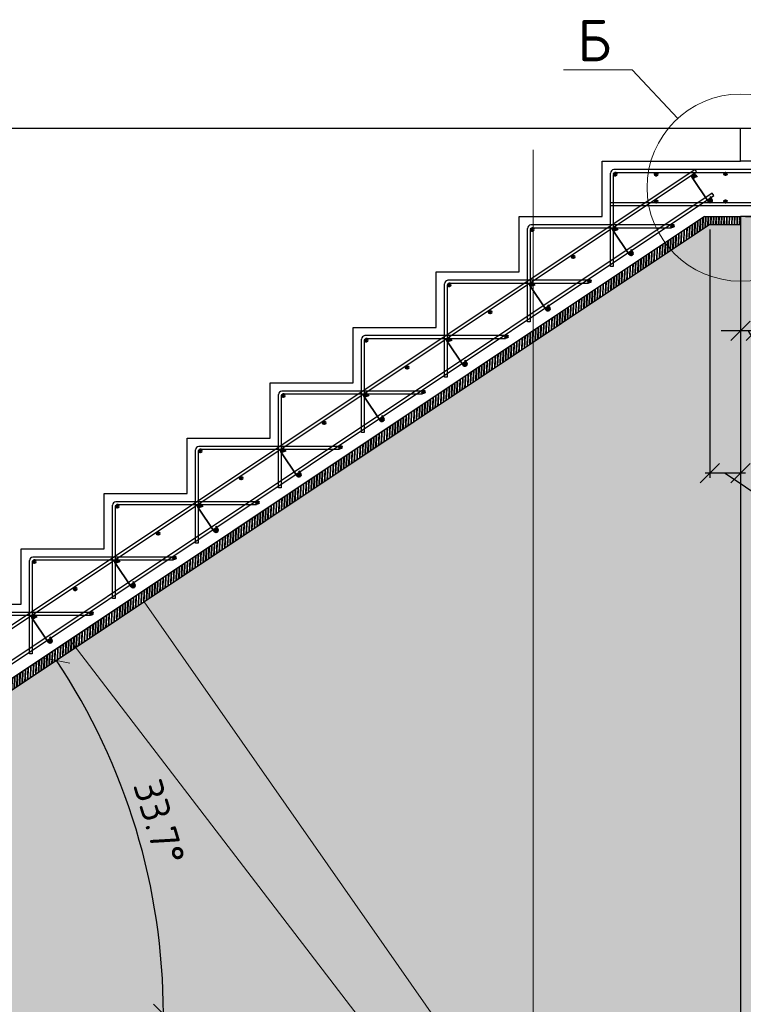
# Model space of a CAD drawing. Header units: millimetres. Extents: x 125896 to 2572636, y -120305 to 130347.
# Tile 123 of 256: x 327740 to 332971, y 107235 to 114350. Entities that reach past the tile are written whole.
import ezdxf

# ---------------------------------------------------------------- set-up
doc = ezdxf.new("R2010")
doc.units = ezdxf.units.MM
doc.linetypes.add('CENTER', pattern=[2, 1.25, -0.25, 0.25, -0.25])
doc.linetypes.add('CENTER2', pattern=[28.575, 19.05, -3.175, 3.175, -3.175])
for name, color, linetype, lineweight in [('Арматура', 152, 'Continuous', 40), ('ОСИ', 7, 'CENTER', 15), ('Основная 0.35', 200, 'Continuous', 35), ('Столовая Двери и окна', 7, 'Continuous', 15), ('ТЕКСТ', 7, 'Continuous', 15)]:
    doc.layers.add(name, color=color, linetype=linetype, lineweight=lineweight)
doc.layers.add('ФВ-2', color=7, linetype='Continuous')
doc.styles.get("Standard").update_dxf_attribs({"font": 'isocpeur.ttf'})
doc.styles.add('ГОСТ', font='isocpeur.ttf')
doc.dimstyles.new('Осевые', dxfattribs={"dimscale": 0.7, "dimtxt": 450, "dimasz": 400, "dimexe": 100, "dimexo": 100, "dimgap": 100, "dimtad": 1, "dimdec": 0, "dimzin": 0, "dimdsep": 46, "dimtxsty": 'Standard', "dimblk": 'OBLIQUE', "dimcen": 9, "dimdle": 100, "dimazin": 0, "dimtm": 1e-09, "dimtfac": 1, "dimtdec": 0, "dimtofl": 0, "dimtmove": 0, "dimatfit": 3, "dimfxl": 1, "dimtolj": 1, "dimtzin": 0, "dimarcsym": 0})

# ---------------------------------------------------------------- blocks, each defined once
blk = doc.blocks.new('_OBLIQUE')
at = {"color": 0, "linetype": 'ByBlock'}
blk.add_line((-0.5, -0.5), (0.5, 0.5), dxfattribs=at)
blk = doc.blocks.new('*D109')
at = {"layer": 'Defpoints', "color": 0, "linetype": 'ByBlock', "lineweight": 20, "ltscale": 13, "transparency": 16777216}
for p in [(332951.3, 112776.7), (333061.3, 112526.7), (332951.3, 112102.3)]:
    blk.add_point(p, dxfattribs=at)
at = {"layer": 'ОСИ', "color": 0, "linetype": 'ByBlock', "lineweight": -2, "ltscale": 13, "transparency": 16777216}
for p, q in [((332951.3, 112741.7), (332951.3, 112067.3)), ((333061.3, 112491.7), (333061.3, 112067.3)), ((332951.3, 112102.3), (332811.3, 112102.3)), ((333061.3, 112102.3), (332951.3, 112102.3)), ((333006.3, 112102.3), (333560.2, 111143.7)), ((333061.3, 112102.3), (333201.3, 112102.3)), ((333560.2, 111143.7), (333952.2, 111143.7))]:
    blk.add_line(p, q, dxfattribs=at)
at = {"layer": 'ОСИ', "color": 0, "linetype": 'ByBlock', "lineweight": -2, "ltscale": 13, "transparency": 16777216, "xscale": 140, "yscale": 140, "zscale": 140}
blk.add_blockref('_OBLIQUE', (332951.3, 112102.3), dxfattribs=at)
at = {"layer": 'ОСИ', "color": 0, "linetype": 'ByBlock', "lineweight": -2, "ltscale": 13, "transparency": 16777216, "xscale": 140, "yscale": 140, "zscale": 140, "rotation": 180}
blk.add_blockref('_OBLIQUE', (333061.3, 112102.3), dxfattribs=at)
at = {"layer": 'ОСИ', "color": 0, "linetype": 'ByBlock', "ltscale": 13, "transparency": 16777216, "insert": (333756.2, 111318.7), "char_height": 210, "attachment_point": 5}
blk.add_mtext('\\A1;55', dxfattribs=at)
blk = doc.blocks.new('*D196')
at = {"layer": 'Defpoints', "color": 0, "linetype": 'ByBlock', "lineweight": 20, "ltscale": 13, "transparency": 16777216}
for p in [(332951.3, 112926.7), (334888, 112926.7), (332951.3, 107166.1)]:
    blk.add_point(p, dxfattribs=at)
at = {"layer": 'ОСИ', "color": 0, "linetype": 'ByBlock', "lineweight": -2, "ltscale": 13, "transparency": 16777216}
for p, q in [((332986.3, 112926.7), (334923, 112926.7)), ((334888, 107131.1), (334888, 112961.7)), ((332986.3, 107166.1), (334923, 107166.1))]:
    blk.add_line(p, q, dxfattribs=at)
at = {"layer": 'ОСИ', "color": 0, "linetype": 'ByBlock', "lineweight": -2, "ltscale": 13, "transparency": 16777216, "xscale": 140, "yscale": 140, "zscale": 140}
for p, rotation in [((334888, 112926.7), 90), ((334888, 107166.1), 270)]:
    blk.add_blockref('_OBLIQUE', p, dxfattribs=dict(at, rotation=rotation))
at = {"layer": 'ОСИ', "color": 0, "linetype": 'ByBlock', "ltscale": 13, "transparency": 16777216, "insert": (334713, 110046.4), "char_height": 210, "attachment_point": 5, "rotation": 90}
blk.add_mtext('\\A1;2880', dxfattribs=at)
blk = doc.blocks.new('*D197')
at = {"layer": 'Defpoints', "color": 0, "linetype": 'ByBlock', "lineweight": 25, "ltscale": 13, "transparency": 16777216}
for p in [(332951.3, 112926.7), (332729.8, 112868.9, -360), (332729.8, 111073.5)]:
    blk.add_point(p, dxfattribs=at)
at = {"layer": 'ОСИ', "color": 0, "linetype": 'ByBlock', "lineweight": -2, "ltscale": 13, "transparency": 16777216}
for p, q in [((332951.3, 112891.7), (332951.3, 111038.5)), ((332729.8, 112833.9), (332729.8, 111038.5)), ((332986.3, 111073.5), (332694.8, 111073.5)), ((332840.5, 111073.5), (333542.1, 110597.9)), ((333542.1, 110597.9), (333955.1, 110597.9))]:
    blk.add_line(p, q, dxfattribs=at)
at = {"layer": 'ОСИ', "color": 0, "linetype": 'ByBlock', "lineweight": -2, "ltscale": 13, "transparency": 16777216, "xscale": 140, "yscale": 140, "zscale": 140, "rotation": 180}
blk.add_blockref('_OBLIQUE', (332729.8, 111073.5), dxfattribs=at)
at = {"layer": 'ОСИ', "color": 0, "linetype": 'ByBlock', "lineweight": -2, "ltscale": 13, "transparency": 16777216, "xscale": 140, "yscale": 140, "zscale": 140}
blk.add_blockref('_OBLIQUE', (332951.3, 111073.5), dxfattribs=at)
at = {"layer": 'ОСИ', "color": 0, "linetype": 'ByBlock', "ltscale": 13, "transparency": 16777216, "insert": (333748.6, 110772.9), "char_height": 210, "attachment_point": 5}
blk.add_mtext('\\A1;111', dxfattribs=at)
blk = doc.blocks.new('*D198')
at = {"layer": 'Defpoints', "color": 0, "linetype": 'ByBlock', "lineweight": 20, "ltscale": 13, "transparency": 16777216}
for p in [(332729.8, 112868.9, -360), (328690.5, 108063), (324051.3, 107166.7, -360), (324176.5, 107166.7, -360), (332951.3, 107166.7, -360)]:
    blk.add_point(p, dxfattribs=at)
at = {"layer": 'ОСИ', "color": 0, "linetype": 'ByBlock', "lineweight": -2, "ltscale": 13, "transparency": 16777216}
blk.add_arc((324176.5, 107166.7), 4602.1, 0, 33.69007, dxfattribs=at)
at = {"layer": 'ОСИ', "color": 0, "linetype": 'ByBlock', "lineweight": -2, "ltscale": 13, "transparency": 16777216, "xscale": 140, "yscale": 140, "zscale": 140}
for p, rotation in [((328005.7, 109719.5), 123.6900675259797), ((328778.6, 107166.7), 270.0000000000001)]:
    blk.add_blockref('_OBLIQUE', p, dxfattribs=dict(at, rotation=rotation))
at = {"layer": 'ОСИ', "color": 0, "linetype": 'ByBlock', "ltscale": 13, "transparency": 16777216, "insert": (328748.7, 108551.1), "char_height": 210, "attachment_point": 5, "rotation": 286.84503}
blk.add_mtext('\\A1;33.7°', dxfattribs=at)

msp = doc.modelspace()

# ---------------------------------------------------------------- hatches: boundary and pattern name
at = {"layer": 'Арматура'}
h = msp.add_hatch(color=256, dxfattribs=at)
edge = h.paths.add_edge_path()
edge.add_arc((332045.3, 113232.7), 10, 0, 360)
h = msp.add_hatch(color=256, dxfattribs=at)
edge = h.paths.add_edge_path()
edge.add_arc((332341.7, 113232.7), 10, 0, 360)
h = msp.add_hatch(color=256, dxfattribs=at)
edge = h.paths.add_edge_path()
edge.add_arc((332614.4, 113218.1), 10, 0, 360)
h = msp.add_hatch(color=256, dxfattribs=at)
edge = h.paths.add_edge_path()
edge.add_arc((332841.7, 113236.3), 10, 0, 360)
h = msp.add_hatch(color=256, dxfattribs=at)
edge = h.paths.add_edge_path()
edge.add_arc((332341.7, 113036.3), 10, 0, 360)
h = msp.add_hatch(color=256, dxfattribs=at)
edge = h.paths.add_edge_path()
edge.add_arc((332731.7, 113042.2), 10, 0, 360)
h = msp.add_hatch(color=256, dxfattribs=at)
edge = h.paths.add_edge_path()
edge.add_arc((332841.7, 113036.3), 10, 0, 360)
h = msp.add_hatch(color=256, dxfattribs=at)
edge = h.paths.add_edge_path()
edge.add_arc((332041.7, 112836.3), 10, 0, 360)
h = msp.add_hatch(color=256, dxfattribs=at)
edge = h.paths.add_edge_path()
edge.add_arc((332459, 112860.4), 10, 0, 360)
h = msp.add_hatch(color=256, dxfattribs=at)
edge = h.paths.add_edge_path()
edge.add_arc((331445.3, 112832.7), 10, 0, 360)
h = msp.add_hatch(color=256, dxfattribs=at)
edge = h.paths.add_edge_path()
edge.add_arc((331741.7, 112636.3), 10, 0, 360)
h = msp.add_hatch(color=256, dxfattribs=at)
edge = h.paths.add_edge_path()
edge.add_arc((332159, 112660.4), 10, 0, 360)
h = msp.add_hatch(color=256, dxfattribs=at)
edge = h.paths.add_edge_path()
edge.add_arc((330845.3, 112432.7), 10, 0, 360)
h = msp.add_hatch(color=256, dxfattribs=at)
edge = h.paths.add_edge_path()
edge.add_arc((331441.7, 112436.3), 10, 0, 360)
h = msp.add_hatch(color=256, dxfattribs=at)
edge = h.paths.add_edge_path()
edge.add_arc((331859, 112460.4), 10, 0, 360)
h = msp.add_hatch(color=256, dxfattribs=at)
edge = h.paths.add_edge_path()
edge.add_arc((331141.7, 112236.3), 10, 0, 360)
h = msp.add_hatch(color=256, dxfattribs=at)
edge = h.paths.add_edge_path()
edge.add_arc((331559, 112260.4), 10, 0, 360)
h = msp.add_hatch(color=256, dxfattribs=at)
edge = h.paths.add_edge_path()
edge.add_arc((331259, 112060.4), 10, 0, 360)
h = msp.add_hatch(color=256, dxfattribs=at)
edge = h.paths.add_edge_path()
edge.add_arc((330245.3, 112032.7), 10, 0, 360)
h = msp.add_hatch(color=256, dxfattribs=at)
edge = h.paths.add_edge_path()
edge.add_arc((330841.7, 112036.3), 10, 0, 360)
h = msp.add_hatch(color=256, dxfattribs=at)
edge = h.paths.add_edge_path()
edge.add_arc((330959, 111860.4), 10, 0, 360)
h = msp.add_hatch(color=256, dxfattribs=at)
edge = h.paths.add_edge_path()
edge.add_arc((330541.7, 111836.3), 10, 0, 360)
h = msp.add_hatch(color=256, dxfattribs=at)
edge = h.paths.add_edge_path()
edge.add_arc((329645.3, 111632.7), 10, 0, 360)
h = msp.add_hatch(color=256, dxfattribs=at)
edge = h.paths.add_edge_path()
edge.add_arc((330241.7, 111636.3), 10, 0, 360)
h = msp.add_hatch(color=256, dxfattribs=at)
edge = h.paths.add_edge_path()
edge.add_arc((330659, 111660.4), 10, 0, 360)
h = msp.add_hatch(color=256, dxfattribs=at)
edge = h.paths.add_edge_path()
edge.add_arc((329941.7, 111436.3), 10, 0, 360)
h = msp.add_hatch(color=256, dxfattribs=at)
edge = h.paths.add_edge_path()
edge.add_arc((330359, 111460.4), 10, 0, 360)
h = msp.add_hatch(color=256, dxfattribs=at)
edge = h.paths.add_edge_path()
edge.add_arc((329045.3, 111232.7), 10, 0, 360)
h = msp.add_hatch(color=256, dxfattribs=at)
edge = h.paths.add_edge_path()
edge.add_arc((329641.7, 111236.3), 10, 0, 360)
h = msp.add_hatch(color=256, dxfattribs=at)
edge = h.paths.add_edge_path()
edge.add_arc((330059, 111260.4), 10, 0, 360)
h = msp.add_hatch(color=256, dxfattribs=at)
edge = h.paths.add_edge_path()
edge.add_arc((329759, 111060.4), 10, 0, 360)
h = msp.add_hatch(color=256, dxfattribs=at)
edge = h.paths.add_edge_path()
edge.add_arc((329341.7, 111036.3), 10, 0, 360)
h = msp.add_hatch(color=256, dxfattribs=at)
edge = h.paths.add_edge_path()
edge.add_arc((329459, 110860.4), 10, 0, 360)
h = msp.add_hatch(color=256, dxfattribs=at)
edge = h.paths.add_edge_path()
edge.add_arc((328445.3, 110832.7), 10, 0, 360)
h = msp.add_hatch(color=256, dxfattribs=at)
edge = h.paths.add_edge_path()
edge.add_arc((329041.7, 110836.3), 10, 0, 360)
h = msp.add_hatch(color=256, dxfattribs=at)
edge = h.paths.add_edge_path()
edge.add_arc((328741.7, 110636.3), 10, 0, 360)
h = msp.add_hatch(color=256, dxfattribs=at)
edge = h.paths.add_edge_path()
edge.add_arc((329159, 110660.4), 10, 0, 360)
h = msp.add_hatch(color=256, dxfattribs=at)
edge = h.paths.add_edge_path()
edge.add_arc((327845.3, 110432.7), 10, 0, 360)
h = msp.add_hatch(color=256, dxfattribs=at)
edge = h.paths.add_edge_path()
edge.add_arc((328441.7, 110436.3), 10, 0, 360)
h = msp.add_hatch(color=256, dxfattribs=at)
edge = h.paths.add_edge_path()
edge.add_arc((328859, 110460.4), 10, 0, 360)
h = msp.add_hatch(color=256, dxfattribs=at)
edge = h.paths.add_edge_path()
edge.add_arc((328141.7, 110236.3), 10, 0, 360)
h = msp.add_hatch(color=256, dxfattribs=at)
edge = h.paths.add_edge_path()
edge.add_arc((328559, 110260.4), 10, 0, 360)
h = msp.add_hatch(color=256, dxfattribs=at)
edge = h.paths.add_edge_path()
edge.add_arc((328259, 110060.4), 10, 0, 360)
h = msp.add_hatch(color=256, dxfattribs=at)
edge = h.paths.add_edge_path()
edge.add_arc((327841.7, 110036.3), 10, 0, 360)
h = msp.add_hatch(color=256, dxfattribs=at)
edge = h.paths.add_edge_path()
edge.add_arc((327959, 109860.4), 10, 0, 360)
at = {"layer": 'ФВ-2', "lineweight": 20, "true_color": 0x000000}
h = msp.add_hatch(dxfattribs=at)
h.set_pattern_fill('ANSI35', color=18, scale=40)
h.paths.add_polyline_path([(320951.3, 113566.7), (320551.3, 113566.7), (320551.3, 107166.7), (320951.3, 107166.7)])
h.paths.add_polyline_path([(352811.3, 113566.7), (352411.3, 113566.7), (352411.3, 107166.7), (352811.3, 107166.7)])
h.paths.add_polyline_path([(333351.3, 112926.7), (332951.3, 112926.7), (332951.3, 107166.7), (333351.3, 107166.7)])
h.paths.add_polyline_path([(339811.3, 113326.7), (339411.3, 113326.7), (339411.3, 107166.7), (339811.3, 107166.7)])
h = msp.add_hatch(dxfattribs=at)
h.set_pattern_fill('ANSI32', color=18, scale=2, angle=43)
h.set_pattern_definition([(88, (-60732.77, 0), (-19.03839525, 0.6648354), []), (88, (-60726.203, 6.125), (-19.03839525, 0.6648354), [])])
h.paths.add_polyline_path([(332951.3, 112868.9), (332951.3, 112926.7), (332691.3, 112926.7), (324051.3, 107166.7), (324176.5, 107166.7), (332729.8, 112868.9)])
h = msp.add_hatch(dxfattribs=at)
h.set_pattern_fill('AR-CONC', color=18, scale=2)
h.set_pattern_definition([(50, (-62345.53, 0), (364.36934, -31.87817), [38.1, -419.1]), (355, (-62345.53, 0), (-70.48684, 382.1137), [30.48, -335.28117]), (100.45144, (-62315.16, -2.66), (293.8825, 350.2355), [32.38002, -356.1805]), (46.1842, (-62345.53, 101.6), (542.1581, -84.08466), [57.15, -628.65]), (96.63556, (-62300.35, 94.6), (474.8083, 494.85225), [48.57005, -534.2712]), (351.18415, (-62345.5, 101.6), (474.8083, 494.85225), [45.7199, -502.9195]), (21, (-62294.73, 76.2), (303.22878, -204.5304), [38.1, -419.1]), (326, (-62294.73, 76.2), (123.60406, 368.37593), [30.48, -335.28]), (71.451445, (-62269.46, 59.16), (426.83284, 163.84554), [32.38002, -356.17988]), (37.5, (-62345.53, 0), (6.177207, 169.110078), [0, -331.216, 0, -340.36, 0, -336.55]), (7.5, (-62345.53, 0), (133.639325, 200.36115), [0, -194.056, 0, -323.596, 0, -128.27]), (327.5, (-62458.81, 0), (271.18119, -11.45749), [0, -127, 0, -396.24, 0, -525.78]), (317.5, (-62509.6, 0), (296.25836, 50.85298), [0, -165.1, 0, -263.144, 0, -373.38])])
edge = h.paths.add_edge_path()
edge.add_line((324176.5, 107166.7), (332729.8, 112868.9))
edge.add_line((332729.8, 112868.9), (332951.3, 112868.9))
edge.add_line((332951.3, 112868.9), (332951.3, 107166.7))
edge.add_line((332951.3, 107166.7), (324051.3, 107166.7))

# ---------------------------------------------------------------- linework, layer by layer
at = {"layer": 'Арматура'}
for centre in [(332045.3, 113232.7), (332341.7, 113232.7), (332614.4, 113218.1), (332841.7, 113236.3), (332341.7, 113036.3), (332731.7, 113042.2, 38.4), (332841.7, 113036.3), (332041.7, 112836.3), (332459, 112860.4, 38.4), (331445.3, 112832.7), (331741.7, 112636.3), (332159, 112660.4, 38.4), (330845.3, 112432.7), (331441.7, 112436.3), (331859, 112460.4, 38.4), (331141.7, 112236.3), (331559, 112260.4, 38.4), (331259, 112060.4, 38.4), (330245.3, 112032.7), (330841.7, 112036.3), (330959, 111860.4, 38.4), (330541.7, 111836.3), (329645.3, 111632.7), (330241.7, 111636.3), (330659, 111660.4, 38.4), (329941.7, 111436.3), (330359, 111460.4, 38.4), (329045.3, 111232.7), (329641.7, 111236.3), (330059, 111260.4, 38.4), (329759, 111060.4, 38.4), (329341.7, 111036.3), (329459, 110860.4, 38.4), (328445.3, 110832.7), (329041.7, 110836.3), (328741.7, 110636.3), (329159, 110660.4, 38.4), (327845.3, 110432.7), (328441.7, 110436.3), (328859, 110460.4, 38.4), (328141.7, 110236.3), (328559, 110260.4, 38.4), (328259, 110060.4, 38.4), (327841.7, 110036.3), (327959, 109860.4, 38.4)]:
    msp.add_circle(centre, 10, dxfattribs=at)
at = {"layer": 'ОСИ', "color": 16, "linetype": 'CENTER2', "lineweight": 15, "ltscale": 0.2, "transparency": 33554687}
msp.add_line((331451.6, 113409.1), (331451.6, 104725.8), dxfattribs=at)
at = {"layer": 'Основная 0.35'}
for p, q in [((332719, 113034.2, 38.4), (332601.8, 113210)), ((332627.1, 113226.1), (332636.6, 113211.1)), ((332744.3, 113050.3, 38.4), (332731, 113071.3, 38.4)), ((332054.4, 112844.3), (332063.9, 112829.3)), ((332146.3, 112652.4, 38.4), (332029.1, 112828.2)), ((332171.6, 112668.5, 38.4), (332158.3, 112689.5, 38.4)), ((331546.3, 112252.4, 38.4), (331429.1, 112428.2)), ((331454.4, 112444.3), (331463.9, 112429.3)), ((331571.6, 112268.5, 38.4), (331558.3, 112289.5, 38.4)), ((330946.3, 111852.4, 38.4), (330829.1, 112028.2)), ((330854.4, 112044.3), (330863.9, 112029.3)), ((330971.6, 111868.5, 38.4), (330958.3, 111889.5, 38.4)), ((330254.4, 111644.3), (330263.9, 111629.3)), ((330346.3, 111452.4, 38.4), (330229.1, 111628.2)), ((330371.6, 111468.5, 38.4), (330358.3, 111489.5, 38.4)), ((329746.3, 111052.4, 38.4), (329629.1, 111228.2)), ((329654.4, 111244.3), (329663.9, 111229.3)), ((329771.6, 111068.5, 38.4), (329758.3, 111089.5, 38.4)), ((329146.3, 110652.4, 38.4), (329029.1, 110828.2)), ((329054.4, 110844.3), (329063.9, 110829.3)), ((329171.6, 110668.5, 38.4), (329158.3, 110689.5, 38.4)), ((328546.3, 110252.4, 38.4), (328429.1, 110428.2)), ((328454.4, 110444.3), (328463.9, 110429.3)), ((328571.6, 110268.5, 38.4), (328558.3, 110289.5, 38.4)), ((327946.3, 109852.4, 38.4), (327829.1, 110028.2)), ((327854.4, 110044.3), (327863.9, 110029.3)), ((327971.6, 109868.5, 38.4), (327958.3, 109889.5, 38.4))]:
    msp.add_line(p, q, dxfattribs=at)
for centre, start, end in [((332614.4, 113218.1), 32.40892, 212.40892), ((332731.7, 113042.2, 38.4), 212.40892, 32.40892), ((332041.7, 112836.3), 32.40892, 212.40892), ((332159, 112660.4, 38.4), 212.40892, 32.40892), ((331441.7, 112436.3), 32.40892, 212.40892), ((331559, 112260.4, 38.4), 212.40892, 32.40892), ((330841.7, 112036.3), 32.40892, 212.40892), ((330959, 111860.4, 38.4), 212.40892, 32.40892), ((330241.7, 111636.3), 32.40892, 212.40892), ((330359, 111460.4, 38.4), 212.40892, 32.40892), ((329641.7, 111236.3), 32.40892, 212.40892), ((329759, 111060.4, 38.4), 212.40892, 32.40892), ((329041.7, 110836.3), 32.40892, 212.40892), ((329159, 110660.4, 38.4), 212.40892, 32.40892), ((328441.7, 110436.3), 32.40892, 212.40892), ((328559, 110260.4, 38.4), 212.40892, 32.40892), ((327841.7, 110036.3), 32.40892, 212.40892), ((327959, 109860.4, 38.4), 212.40892, 32.40892)]:
    msp.add_arc(centre, 15, start, end, dxfattribs=at)
at = {"layer": 'Столовая Двери и окна', "color": 18, "lineweight": 20, "true_color": 0x000000}
for p, q in [((331672.4, 113987.4), (332166.7, 113987.4)), ((332496.9, 113636.8), (332166.7, 113987.4)), ((332258.4, 104969.3), (328640, 110142.4, -360)), ((332258.4, 104447.4), (328102.8, 109867.8, -360))]:
    msp.add_line(p, q, dxfattribs=at)
at = {"layer": 'Столовая Двери и окна', "color": 18, "lineweight": 30, "true_color": 0x000000}
for p, q in [((320951.3, 113566.7), (332951.3, 113566.7)), ((332691.3, 112926.7, -468), (324051.3, 107166.7, -360)), ((332691.3, 112926.7, -468), (332951.3, 112926.7)), ((332729.8, 112868.9, -655.5), (324176.5, 107166.7, -548.6)), ((332729.8, 112868.9, -655.5), (332951.3, 112868.9, -360))]:
    msp.add_line(p, q, dxfattribs=at)
for points in [[(333351.3, 113326.7), (332951.3, 113326.7), (332951.3, 113566.7), (333351.3, 113566.7)], [(333351.3, 112926.7), (332951.3, 112926.7), (332951.3, 107166.7), (333351.3, 107166.7)]]:
    msp.add_lwpolyline(points, close=True, dxfattribs=at)
msp.add_lwpolyline([(327151.3, 110126.7), (327751.3, 110126.7), (327751.3, 110526.7), (328351.3, 110526.7), (328351.3, 110926.7), (328951.3, 110926.7), (328951.3, 111326.7), (329551.3, 111326.7), (329551.3, 111726.7), (330151.3, 111726.7), (330151.3, 112126.7), (330751.3, 112126.7), (330751.3, 112526.7), (331351.3, 112526.7), (331351.3, 112926.7), (331951.3, 112926.7), (331951.3, 113326.7), (332551.3, 113326.7), (332551.3, 113326.7), (332951.3, 113326.7)], dxfattribs=at)
at = {"layer": 'Столовая Двери и окна', "color": 146, "lineweight": 30, "true_color": 0x105689}
for points, elevation in [([(332633.1, 113250.1), (332622, 113266.8), (323599.3, 107251.6), (323610.4, 107235)], -398.4), ([(332758.1, 113079.5), (332747, 113096.1), (323990.5, 107258.4), (324001.6, 107241.8)], -360)]:
    msp.add_lwpolyline(points, close=True, dxfattribs=dict(at, elevation=elevation))
for points in [[(332031.3, 113230), (332031.3, 112566.7), (332011.3, 112566.7), (332011.3, 113241.8)], [(332049, 113246.7), (333271.3, 113246.7), (333271.3, 113266.7), (332035.3, 113266.7), (332035.3, 113266.7), (332035.3, 113266.7)], [(332011.3, 113006.3), (333270.3, 113006.3), (333270.3, 113026.3), (332011.3, 113026.3), (332011.3, 113026.3), (332011.3, 113026.3)], [(331449, 112846.7), (332451.3, 112846.7), (332451.3, 112866.7), (331435.3, 112866.7), (331435.3, 112866.7), (331435.3, 112866.7)], [(331431.3, 112830), (331431.3, 112166.7), (331411.3, 112166.7), (331411.3, 112841.8)], [(330831.3, 112430), (330831.3, 111766.7), (330811.3, 111766.7), (330811.3, 112441.8)], [(330849, 112446.7), (331851.3, 112446.7), (331851.3, 112466.7), (330835.3, 112466.7), (330835.3, 112466.7), (330835.3, 112466.7)], [(330249, 112046.7), (331251.3, 112046.7), (331251.3, 112066.7), (330235.3, 112066.7), (330235.3, 112066.7), (330235.3, 112066.7)], [(330231.3, 112030), (330231.3, 111366.7), (330211.3, 111366.7), (330211.3, 112041.8)], [(329631.3, 111630), (329631.3, 110966.7), (329611.3, 110966.7), (329611.3, 111641.8)], [(329649, 111646.7), (330651.3, 111646.7), (330651.3, 111666.7), (329635.3, 111666.7), (329635.3, 111666.7), (329635.3, 111666.7)], [(329031.3, 111230), (329031.3, 110566.7), (329011.3, 110566.7), (329011.3, 111241.8)], [(329049, 111246.7), (330051.3, 111246.7), (330051.3, 111266.7), (329035.3, 111266.7), (329035.3, 111266.7), (329035.3, 111266.7)], [(328449, 110846.7), (329451.3, 110846.7), (329451.3, 110866.7), (328435.3, 110866.7), (328435.3, 110866.7), (328435.3, 110866.7)], [(328431.3, 110830), (328431.3, 110166.7), (328411.3, 110166.7), (328411.3, 110841.8)], [(327831.3, 110430), (327831.3, 109766.7), (327811.3, 109766.7), (327811.3, 110441.8)], [(327849, 110446.7), (328851.3, 110446.7), (328851.3, 110466.7), (327835.3, 110466.7), (327835.3, 110466.7), (327835.3, 110466.7)], [(327249, 110046.7), (328251.3, 110046.7), (328251.3, 110066.7), (327235.3, 110066.7), (327235.3, 110066.7), (327235.3, 110066.7)]]:
    msp.add_lwpolyline(points, dxfattribs=at)
at = {"layer": 'Столовая Двери и окна', "color": 18, "lineweight": 20, "true_color": 0x000000, "elevation": -360}
msp.add_lwpolyline([(332951.3, 112868.9), (332951.3, 112926.7), (332691.3, 112926.7), (324051.3, 107166.7), (324176.5, 107166.7), (332729.8, 112868.9), (332951.3, 112868.9)], close=True, dxfattribs=at)
msp.add_lwpolyline([(324176.5, 107166.7), (332729.8, 112868.9), (332951.3, 112868.9), (332951.3, 107166.7), (324051.3, 107166.7)], dxfattribs=at)
at = {"layer": 'Столовая Двери и окна', "color": 18, "lineweight": 20, "true_color": 0x000000}
msp.add_circle((332951.3, 113136.3), 675.9, dxfattribs=at)
at = {"layer": 'Столовая Двери и окна', "color": 146, "lineweight": 30, "true_color": 0x105689}
for centre, radius, start, end in [((332038.7, 113239.4), 27.5, 97.03929, 175.07833), ((332049.7, 113228.3), 18.5, 86.19482, 184.74031), ((331438.7, 112839.4), 27.5, 97.03929, 175.07833), ((331449.7, 112828.3), 18.5, 86.19482, 184.74031), ((330838.7, 112439.4), 27.5, 97.03929, 175.07833), ((330849.7, 112428.3), 18.5, 86.19482, 184.74031), ((330238.7, 112039.4), 27.5, 97.03929, 175.07833), ((330249.7, 112028.3), 18.5, 86.19482, 184.74031), ((329638.7, 111639.4), 27.5, 97.03929, 175.07833), ((329649.7, 111628.3), 18.5, 86.19482, 184.74031), ((329038.7, 111239.4), 27.5, 97.03929, 175.07833), ((329049.7, 111228.3), 18.5, 86.19482, 184.74031), ((328438.7, 110839.4), 27.5, 97.03929, 175.07833), ((328449.7, 110828.3), 18.5, 86.19482, 184.74031), ((327838.7, 110439.4), 27.5, 97.03929, 175.07833), ((327849.7, 110428.3), 18.5, 86.19482, 184.74031)]:
    msp.add_arc(centre, radius, start, end, dxfattribs=at)

# ---------------------------------------------------------------- texts
at = {"insert": (226281.3, 113282.4), "char_height": 250, "attachment_point": 1, "style": 'ГОСТ'}
msp.add_mtext_dynamic_manual_height_columns('\\A1;\\pi9384.38;{\\H1.5152x;\\P\\pi1250;Общие указания\\P\\pi250;}1.^IРабочая документация разработана в соответствии с заданием на проектирование, требованиями действующих технических регламентов, стандартов, сводов правил и других документов, содержащих установленные требования.\\P2.^IРабочая документация выполнена в соответствии со следующими нормативными и техническими документами:\\P-^IСП 20.13330.2016 "Нагрузки и Воздействия";\\P-^IСП 63.13330.2012 "Бетонные и железобетонные конструкции. Основные положения";\\P-^IСП 22.13330.2016 "Основания зданий и сооружений";\\P-^IСП 45.13330.2012 "Земляные сооружения, основания и фундаменты".\\P3.   За относительную отметку 0,000 принята отметка чистого пола первого этажа.\\P4.^IПеречень видов работ, для которых необходимо составлять акты освидетельствования скрытых работ:\\P-^Iармирование конструкций;\\P-^Iосвидетельствование опалубки перед бетонированием;\\P-^Iвыполнение сварочных работ;\\P-^Iотбор контрольных проб бетона;\\P-^Iсоответствие законченных железобетонных конструкций проекту с отображением качества работ;\\P-^Iустройство монолитных конструкций, выполняемых в зимнее время;  \\P\\pi0;  -    устройство гидроизоляции;\\P\\pi250;-^Iуплотнение грунтов и обратную засыпку.\\PЗапрещается выполнение последующих работ при отсутствии актов освидетельствования предшествующих скрытых работ во всех случаях.\\P\\pi0;        5. Проект рассчитан на производство работ в период положительных температур. В случае выполнения работ при отрицательных температурах необходимо выполнять требования СНиП часть 3 по производству работ и ППР.\\P        6. При минимальной температуре воздуха до минус 15°С допускается: выдерживание бетона в конструкции методом термоса, при предварительном разогреве бетонной смеси, форсированный электроразогрев бетона в конструкции с повторным уплотнением.\\P\\pi250;При минимальной температуре воздуха до минус 25°С допускается: обогрев бетона в греющей опалубке с помощью низкотемпературных электронагревателей, электродный сквозной прогрев бетона, электрообогрев с помощью греющего провода.\\P\\pi0;7. При отрицательной температуре воздуха уплотнение грунта обратной засыпки в траншеях должно \\Pосуществляться до достижения коэффициента уплотнения 0,98. \\PВремя уплотнения грунта в зависимости от температуры воздуха: \\P\\pi250;-^Iпри t{\\H0.7x;\\So^ ;}-5, 90-120 минут; при t{\\H0.7x;\\So^ ;\\H1.42857x;-10, 60-90 минут; }при t{\\H0.7x;\\So^ ;\\H1.42857x;-20, 40-60 минут; }при t{\\H0.7x;\\So^ ;\\H1.42857x;-30, 20-30 минут;\\P\\pi0;Работы по выполнению насыпей и обратных засыпок при отрицательных температурах должны производить с учетом следующих требований:\\P\\pi250;-^Iподготовку поверхности (основания) насыпи и обратных засыпок следует выполнять с полным удалением снега, льда, промерзшего слоя слабого и пучинистого грунта на всю его глубину;\\P-^Iотсыпку в насыпь и обратные засыпки грунтов необходимо производить при их природной влажности и в талом состоянии с содержанием комьев мерзлого грунта, не превышающим требований, приведенных в приложении М СП 45.13330.2017. Свод правил. Земляные сооружения, основания и фундаменты., и, как правило, на не промерзшие ранее отсыпанные и уплотненные слои. В отдельных случаях при согласовании с автором проекта допускается грунты отсыпать на непучинистые грунты, промерзшие на глубину не более 15 см;\\P-^Iпри пониженной влажности отсыпанных грунтов для их уплотнения следует применять более тяжелое грунтоуплотняющее оборудование; \\P-^Iработы по отсыпке и уплотнению каждого слоя должны выполнять в течение одной рабочей смены; - при выполнении насыпей из глинистых грунтов при обильном снеговыпадении все работы должны быть прекращены; - перерывы в работах по выполнению насыпей и обратных засыпок допускаются только при условиях, что за время перерыва глубина промерзания ранее уплотненных пучинистых грунтов не превысит 15 см или на время перерыва ранее уплотненные грунты утепляются специальными средствами (например, маловлажным рыхлым грунтом, который в последующем удаляется); - все работы по отсыпке грунтов и их уплотнению выполняют с повышенной интенсивностью.}', width=20474.372, gutter_width=5800, heights=[24436.9], dxfattribs=at)
at = {"layer": 'ТЕКСТ', "lineweight": 25}
msp.add_text('Б', height=300, dxfattribs=at).set_placement((331771.8, 114049.8))

# ---------------------------------------------------------------- dimensions: what is measured, and where the dimension line sits
at = {"layer": 'ОСИ', "linetype": 'ByBlock', "ltscale": 13}
dim = msp.add_linear_dim(base=(334888, 112926.7), p1=(332951.3, 107166.1), p2=(332951.3, 112926.7), angle=90, dimstyle='Осевые', override={"dimtxt": 300, "dimasz": 200, "dimexe": 50, "dimexo": 50, "dimlfac": 0.5, "dimdle": 50, "dimtmove": 1}, dxfattribs=at)
dim.commit()
dim.dimension.update_dxf_attribs({"geometry": '*D196', "text_midpoint": (334713, 110046.4)})
for base, p1, p2, picture, middle in [((332729.8, 111073.5), (332951.3, 112926.7), (332729.8, 112868.9, -360), '*D197', (333612.1, 110597.9)), ((332951.3, 112102.3), (333061.3, 112526.7), (332951.3, 112776.7), '*D109', (333630.2, 111143.7))]:
    dim = msp.add_linear_dim(base=base, p1=p1, p2=p2, dimstyle='Осевые', override={"dimtxt": 300, "dimasz": 200, "dimexe": 50, "dimexo": 50, "dimlfac": 0.5, "dimdle": 50, "dimtmove": 1}, dxfattribs=at)
    dim.commit()
    dim.dimension.update_dxf_attribs({"geometry": picture, "text_midpoint": middle, "dimtype": 160})
dim = msp.add_angular_dim_2l(base=(328690.5, 108063), line1=((324176.5, 107166.7, -360), (332729.8, 112868.9, -360)), line2=((332951.3, 107166.7, -360), (324051.3, 107166.7, -360)), dimstyle='Осевые', override={"dimtxt": 300, "dimasz": 200, "dimexe": 50, "dimexo": 50, "dimlfac": 0.5, "dimdle": 50, "dimadec": 1, "dimtmove": 1}, dxfattribs=at)
dim.commit()
dim.dimension.update_dxf_attribs({"geometry": '*D198', "text_midpoint": (328748.7, 108551.1)})

doc.saveas('drawing.dxf')
